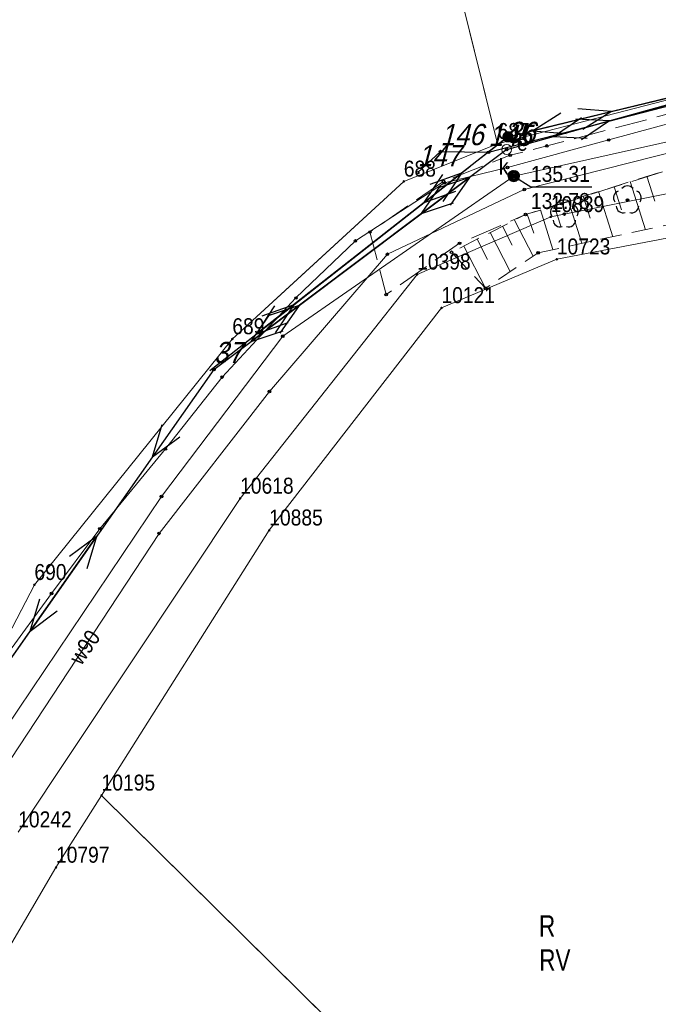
# Model space of a CAD drawing. Header units: metres. Extents: x 5548743 to 5556416, y 5707500 to 5714000.
# Tile 9 of 244: x 5551368 to 5551413, y 5711307 to 5711376. Entities that reach past the tile are written whole.
import ezdxf
from ezdxf.enums import TextEntityAlignment as Align

# ---------------------------------------------------------------- set-up
doc = ezdxf.new("R2010")
doc.units = ezdxf.units.M
for name, pattern in [('1.5_0.75', [2.25, 1.5, -0.75]), ('2.25_0.75', [3, 2.25, -0.75]), ('219-1000', [0]), ('suep_nn_1000', [0])]:
    doc.linetypes.add(name, pattern=pattern)
doc.layers.get('0').update_dxf_attribs({"color": 2, "lineweight": 5})
doc.styles.get("Standard").update_dxf_attribs({"font": 'Working1250', "width": 0.75})
doc.linetypes.add('902-1000', pattern='A,5,0,[1,ksztalty.shx,S=1,R=0,X=0,Y=0],5', length=10)

# ---------------------------------------------------------------- blocks, each defined once
blk = doc.blocks.new('203')
at = {"linetype": 'Continuous', "lineweight": 0}
h = blk.add_hatch(color=0, dxfattribs=at)
edge = h.paths.add_edge_path()
edge.add_arc((0, 0), 0.09, 0, 360)
blk = doc.blocks.new('SUEP1')
at = {"color": 0, "linetype": 'Continuous'}
for p, q in [((7.5, 0), (5.25, 0.75)), ((22.5, 0), (20.25, 0.75)), ((0, 0), (7.5, 0)), ((7.5, 0), (5.25, -0.75)), ((7.5, 0), (22.5, 0)), ((22.5, 0), (20.25, -0.75))]:
    blk.add_line(p, q, dxfattribs=at)
blk = doc.blocks.new('US15')
at = {"color": 0, "linetype": 'Continuous', "lineweight": 13}
blk.add_circle((0, 0), 0.35, dxfattribs=at)
blk = doc.blocks.new('OP021')
at = {"linetype": 'Continuous', "lineweight": 13}
h = blk.add_hatch(color=0, dxfattribs=at)
edge = h.paths.add_edge_path()
edge.add_arc((0, 0), 0.1, 0, 360)
at = {"color": 0, "linetype": 'Continuous', "lineweight": -3}
for centre, start, end in [((0, 0.5), 38.316, 141.684), ((-0.476, 0.154), 110.388, 213.756), ((0.476, 0.154), 326.244, 69.612), ((-0.294, -0.404), 182.272, 285.64), ((0.294, -0.404), 254.36, 357.728), ((0.294, -0.404), 254.36, 357.728)]:
    blk.add_arc(centre, 0.5, start, end, dxfattribs=at)
blk = doc.blocks.new('US22')
at = {"color": 0, "linetype": 'Continuous', "lineweight": 0}
blk.add_circle((0, 0), 0.4, dxfattribs=at)
blk = doc.blocks.new('PW01')
at = {"linetype": 'Continuous', "lineweight": 13}
h = blk.add_hatch(color=0, dxfattribs=at)
edge = h.paths.add_edge_path()
edge.add_arc((0, 0), 0.18, 0, 360)
blk = doc.blocks.new('PIKIETAW1891')
at = {"color": 0}
blk.add_circle((0, 0), 0.09, dxfattribs=at)
blk = doc.blocks.new('US25')
at = {"linetype": 'Continuous', "lineweight": 13}
h = blk.add_hatch(color=0, dxfattribs=at)
edge = h.paths.add_edge_path()
edge.add_arc((0, 0), 0.4, 0, 360)

msp = doc.modelspace()

# ---------------------------------------------------------------- linework, layer by layer
at = {"layer": '000 Inne (niezydentyfikowane)', "color": 7, "linetype": 'CONTINUOUS', "lineweight": 18, "flags": 128}
for points in [[(5551412.5, 5711365.16), (5551413.05, 5711363.41)], [(5551411.33, 5711364.79), (5551412.4, 5711361.4)], [(5551409.09, 5711364.08), (5551410.09, 5711360.9)], [(5551410.19, 5711364.43), (5551410.71, 5711362.79)], [(5551405.97, 5711363.1), (5551406.43, 5711361.66)], [(5551406.98, 5711363.42), (5551407.92, 5711360.44)], [(5551408.02, 5711363.75), (5551408.5, 5711362.21)], [(5551404.06, 5711362.5), (5551404.55, 5711361.16)], [(5551405, 5711362.8), (5551405.88, 5711360)], [(5551403.19, 5711362.08), (5551404.49, 5711359.53)], [(5551401.47, 5711361.2), (5551402.87, 5711358.45)], [(5551402.34, 5711361.64), (5551403.02, 5711360.32)], [(5551400.56, 5711360.73), (5551401.29, 5711359.3)], [(5551399.62, 5711360.25), (5551401.14, 5711357.29)]]:
    msp.add_lwpolyline(points, dxfattribs=at)
at = {"layer": '217-kontur klasyfikacyjny', "color": 3, "linetype": 'CONTINUOUS', "lineweight": 18, "flags": 128}
for points in [[(5551399.03, 5711379.38), (5551401.99, 5711367.45)], [(5551401.99, 5711367.45), (5551416.5, 5711371.21)], [(5551415.5, 5711361.11), (5551406.16, 5711359.32)], [(5551406.16, 5711359.32), (5551398.04, 5711355.89)], [(5551398.04, 5711355.89), (5551385.92, 5711340.23)], [(5551385.92, 5711340.23), (5551374.12, 5711321.56)], [(5551374.12, 5711321.56), (5551423.52, 5711272.69)]]:
    msp.add_lwpolyline(points, dxfattribs=at)
at = {"layer": '218-kontur użytku gruntowego', "color": 3, "linetype": 'CONTINUOUS', "lineweight": 18, "flags": 128}
for points in [[(5551399.03, 5711379.38), (5551401.99, 5711367.45)], [(5551401.99, 5711367.45), (5551416.5, 5711371.21)], [(5551416.5, 5711371.21), (5551401.99, 5711367.45)], [(5551401.99, 5711367.45), (5551395.39, 5711364.8)], [(5551430.27, 5711367.18), (5551405.73, 5711362.3)], [(5551405.73, 5711362.3), (5551430.27, 5711367.18)], [(5551395.39, 5711364.8), (5551389.31, 5711359.2)], [(5551405.73, 5711362.3), (5551396.33, 5711358.25)], [(5551396.33, 5711358.25), (5551405.73, 5711362.3)], [(5551406.16, 5711359.32), (5551415.5, 5711361.11)], [(5551415.5, 5711361.11), (5551406.16, 5711359.32)], [(5551389.31, 5711359.2), (5551383.32, 5711353.7)], [(5551398.04, 5711355.89), (5551406.16, 5711359.32)], [(5551406.16, 5711359.32), (5551398.04, 5711355.89)], [(5551396.33, 5711358.25), (5551383.87, 5711342.47)], [(5551383.87, 5711342.47), (5551396.33, 5711358.25)], [(5551385.92, 5711340.23), (5551398.04, 5711355.89)], [(5551398.04, 5711355.89), (5551385.92, 5711340.23)], [(5551383.32, 5711353.7), (5551369.39, 5711336.39)], [(5551383.87, 5711342.47), (5551368.25, 5711318.97)], [(5551368.25, 5711318.97), (5551383.87, 5711342.47)], [(5551374.12, 5711321.56), (5551385.92, 5711340.23)], [(5551385.92, 5711340.23), (5551374.12, 5711321.56)], [(5551369.39, 5711336.39), (5551355, 5711308.69)], [(5551370.91, 5711316.48), (5551374.12, 5711321.56)], [(5551374.12, 5711321.56), (5551423.52, 5711272.69)], [(5551345.79, 5711273.5), (5551370.91, 5711316.48)]]:
    msp.add_lwpolyline(points, dxfattribs=at)
at = {"layer": '219-działka ewidencyjna', "color": 7, "linetype": '219-1000', "lineweight": 18, "flags": 128}
for points in [[(5551394.68, 5711396.89), (5551401.99, 5711367.45)], [(5551416.5, 5711371.21), (5551401.99, 5711367.45)], [(5551401.99, 5711367.45), (5551395.39, 5711364.8)], [(5551430.27, 5711367.18), (5551405.73, 5711362.3)], [(5551395.39, 5711364.8), (5551383.32, 5711353.7)], [(5551430.49, 5711363.98), (5551406.16, 5711359.32)], [(5551405.73, 5711362.3), (5551396.33, 5711358.25)], [(5551406.16, 5711359.32), (5551398.04, 5711355.89)], [(5551396.33, 5711358.25), (5551383.87, 5711342.47)], [(5551398.04, 5711355.89), (5551385.92, 5711340.23)], [(5551383.32, 5711353.7), (5551369.39, 5711336.39)], [(5551383.87, 5711342.47), (5551368.25, 5711318.97)], [(5551385.92, 5711340.23), (5551374.12, 5711321.56)], [(5551369.39, 5711336.39), (5551340.04, 5711279.92)], [(5551374.12, 5711321.56), (5551370.91, 5711316.48)], [(5551374.12, 5711321.56), (5551432.51, 5711263.81)], [(5551370.91, 5711316.48), (5551345.79, 5711273.5)]]:
    msp.add_lwpolyline(points, dxfattribs=at)
at = {"layer": 'jezdnia', "color": 7, "linetype": '2.25_0.75', "lineweight": 18, "flags": 128}
msp.add_lwpolyline([(5551426.97, 5711372.97), (5551405.45, 5711367.3), (5551402.88, 5711366.64), (5551398.18, 5711364.8), (5551393.01, 5711361.24), (5551394.15, 5711356.83), (5551399.31, 5711360.44), (5551403.96, 5711362.47), (5551406.49, 5711363.23), (5551427.74, 5711369.97)], close=True, dxfattribs=at)
at = {"layer": 'ogrodzenie trwałe', "color": 7, "linetype": '902-1000', "lineweight": 25, "flags": 128}
msp.add_lwpolyline([(5551396.37, 5711365.42), (5551397.97, 5711366.9), (5551401.35, 5711366.85), (5551425.22, 5711373)], dxfattribs=at)
at = {"layer": 'przewód elektroenergetyczny niskiego napięcia', "color": 1, "linetype": 'suep_nn_1000', "lineweight": 18, "flags": 128}
for points in [[(5551427.6, 5711374), (5551402.63, 5711367.05)], [(5551402.63, 5711367.05), (5551382.02, 5711351.55)], [(5551382.02, 5711351.55), (5551360.83, 5711321.37)]]:
    msp.add_lwpolyline(points, dxfattribs=at)
at = {"layer": 'przewód elektroenergetyczny niskiego napięcia - ob. projektowany', "color": 1, "linetype": '2.25_0.75', "lineweight": 18, "flags": 128}
for points in [[(5551402.72, 5711367.94), (5551426.3, 5711373.7)], [(5551426.3, 5711373.7), (5551402.72, 5711367.94)], [(5551381.74, 5711351.49), (5551402.72, 5711367.94)]]:
    msp.add_lwpolyline(points, dxfattribs=at)
at = {"layer": 'przewód kanalizacyjny', "color": 34, "linetype": 'CONTINUOUS', "lineweight": 18, "flags": 128}
msp.add_lwpolyline([(5551510.51, 5711380.54), (5551466.43, 5711372.73), (5551435.75, 5711372.47), (5551403.13, 5711365.18), (5551386.87, 5711353.9), (5551378.34, 5711342.61), (5551360.02, 5711315.37), (5551349.39, 5711293.3), (5551337.48, 5711270.98), (5551317.06, 5711241.17), (5551292.4, 5711207.7), (5551269.9, 5711177.23), (5551246.92, 5711144.84), (5551236.63, 5711132.92), (5551229.14, 5711126.06), (5551187.02, 5711069.24), (5551140.65, 5711040.02), (5551092.92, 5711013.04)], dxfattribs=at)
at = {"layer": 'przewód telekomunikacyjny podziemny', "color": 30, "linetype": 'CONTINUOUS', "lineweight": 18, "flags": 128}
msp.add_lwpolyline([(5551367.39, 5711331.37), (5551370.6, 5711335.78), (5551373.99, 5711340.34), (5551378.61, 5711345.96), (5551382.6, 5711351.02), (5551387.8, 5711356.59), (5551391.98, 5711360.61), (5551398.25, 5711364.69), (5551402.69, 5711365.78), (5551409.81, 5711367.72), (5551417.78, 5711369.88), (5551423.97, 5711371.19), (5551427.7, 5711369.1), (5551430.84, 5711368.84), (5551433.57, 5711369.08), (5551440.7, 5711368.08), (5551440.78, 5711371.02), (5551441.51, 5711378.91)], dxfattribs=at)
at = {"layer": 'przewód wodociągowy', "color": 5, "linetype": 'CONTINUOUS', "lineweight": 18, "flags": 128}
msp.add_lwpolyline([(5551297.99, 5711212.43), (5551302.08, 5711217.17), (5551325.99, 5711251.29), (5551340.88, 5711273.78), (5551347.58, 5711286.63), (5551356.72, 5711305.6), (5551364.26, 5711318.88), (5551378.16, 5711340.01), (5551385.93, 5711350), (5551394.23, 5711359.67), (5551403.87, 5711364.23), (5551418.78, 5711368.01), (5551428.42, 5711370.15), (5551428.83, 5711370.13), (5551431.66, 5711368.4), (5551434.87, 5711366.27), (5551452.61, 5711366.89), (5551464.63, 5711366.54), (5551474.72, 5711366.54), (5551484.79, 5711367.64)], dxfattribs=at)
at = {"layer": 'rzedna-Atr2', "color": 7, "flags": 128}
msp.add_lwpolyline([(5551403.13, 5711365.18), (5551404.34, 5711364.42), (5551408.623, 5711364.42)], dxfattribs=at)
at = {"layer": 'skarpa nieumocniona', "color": 7, "linetype": '1.5_0.75', "lineweight": 18, "flags": 128}
msp.add_lwpolyline([(5551404.84, 5711359.77), (5551416.17, 5711362.22), (5551415.77, 5711363.38), (5551424.65, 5711366.02), (5551427.54, 5711366.85), (5551428.6, 5711364.36), (5551432.82, 5711365.81), (5551448.34, 5711368.29), (5551450.16, 5711368.5), (5551450.73, 5711370.7), (5551439.74, 5711369.7), (5551420.9, 5711367.8), (5551403.96, 5711362.47), (5551398.75, 5711359.81), (5551401.14, 5711357.28)], close=True, dxfattribs=at)
msp.add_lwpolyline([(5551404.84, 5711359.77), (5551416.17, 5711362.22), (5551415.77, 5711363.38), (5551424.65, 5711366.02), (5551427.54, 5711366.85), (5551428.6, 5711364.36), (5551432.82, 5711365.81), (5551448.34, 5711368.29), (5551450.16, 5711368.5), (5551450.73, 5711370.7), (5551439.74, 5711369.7), (5551420.9, 5711367.8), (5551403.96, 5711362.47), (5551398.75, 5711359.81), (5551401.14, 5711357.28)], close=True, dxfattribs=at)
at = {"layer": 'studnia kanalizacyjna', "color": 34, "linetype": 'CONTINUOUS', "lineweight": 18, "flags": 128}
msp.add_lwpolyline([(5551403.43, 5711365.19), (5551403.42, 5711365.13), (5551403.4, 5711365.07), (5551403.37, 5711365.01), (5551403.33, 5711364.97), (5551403.28, 5711364.93), (5551403.22, 5711364.89), (5551403.16, 5711364.88), (5551403.1, 5711364.88), (5551403.04, 5711364.89), (5551402.98, 5711364.92), (5551402.93, 5711364.96), (5551402.89, 5711365), (5551402.86, 5711365.06), (5551402.84, 5711365.12), (5551402.83, 5711365.18), (5551402.83, 5711365.24), (5551402.85, 5711365.3), (5551402.88, 5711365.36), (5551402.92, 5711365.4), (5551402.97, 5711365.44), (5551403.03, 5711365.47), (5551403.09, 5711365.48), (5551403.15, 5711365.48), (5551403.21, 5711365.47), (5551403.27, 5711365.45), (5551403.32, 5711365.41), (5551403.36, 5711365.37), (5551403.39, 5711365.31), (5551403.41, 5711365.25)], close=True, dxfattribs=at)

# ---------------------------------------------------------------- block references
at = {"layer": '203-punkt graniczny', "color": 7, "linetype": 'CONTINUOUS', "lineweight": 18}
for p in [(5551401.99, 5711367.45), (5551395.39, 5711364.8), (5551405.73, 5711362.3), (5551406.16, 5711359.32), (5551396.33, 5711358.25), (5551398.04, 5711355.89), (5551383.32, 5711353.7), (5551383.87, 5711342.47), (5551385.92, 5711340.23), (5551369.39, 5711336.39), (5551374.12, 5711321.56), (5551370.91, 5711316.48)]:
    msp.add_blockref('203', p, dxfattribs=at)
at = {"layer": 'drzewo liściaste', "color": 94, "linetype": 'CONTINUOUS', "lineweight": 18}
for p in [(5551411.13, 5711363.49), (5551406.69, 5711362.5)]:
    msp.add_blockref('OP021', p, dxfattribs=at)
at = {"layer": 'elektroenergetyczne urządzenie techniczne - ob. projektowany', "color": 1, "linetype": 'CONTINUOUS', "lineweight": 18, "rotation": 1.63}
msp.add_blockref('US25', (5551402.72, 5711367.94), dxfattribs=at)
at = {"layer": 'przewód elektroenergetyczny niskiego napięcia', "color": 1, "linetype": 'CONTINUOUS', "lineweight": 18}
for p, rotation in [((5551427.6, 5711374), 195.554), ((5551402.63, 5711367.05), 15.554), ((5551402.63, 5711367.05), 216.945), ((5551382.02, 5711351.55), 36.945), ((5551382.02, 5711351.55), 234.927), ((5551360.83, 5711321.37), 54.927)]:
    msp.add_blockref('SUEP1', p, dxfattribs=dict(at, rotation=rotation))
at = {"layer": 'przewód elektroenergetyczny niskiego napięcia - ob. projektowany', "color": 1, "linetype": 'CONTINUOUS', "lineweight": 18}
for p, rotation in [((5551426.3, 5711373.7), 193.727), ((5551402.72, 5711367.94), 13.727), ((5551402.72, 5711367.94), 218.099), ((5551381.74, 5711351.49), 38.099)]:
    msp.add_blockref('SUEP1', p, dxfattribs=dict(at, rotation=rotation))
at = {"layer": 'Punkt roboczy BDOT GESUT K1', "color": 6, "linetype": 'CONTINUOUS', "lineweight": 18}
for p in [(5551405.45, 5711367.3), (5551409.81, 5711367.72), (5551397.97, 5711366.9), (5551401.35, 5711366.85), (5551402.63, 5711367.05), (5551402.63, 5711367.05), (5551402.88, 5711366.64), (5551402.69, 5711365.78), (5551396.37, 5711365.42), (5551402.83, 5711365.24), (5551402.83, 5711365.18), (5551402.84, 5711365.12), (5551402.85, 5711365.3), (5551402.88, 5711365.36), (5551402.92, 5711365.4), (5551402.97, 5711365.44), (5551403.03, 5711365.47), (5551403.09, 5711365.48), (5551403.13, 5711365.18), (5551403.13, 5711365.18), (5551403.15, 5711365.48), (5551403.21, 5711365.47), (5551403.27, 5711365.45), (5551403.32, 5711365.41), (5551403.36, 5711365.37), (5551403.39, 5711365.31), (5551403.4, 5711365.07), (5551403.41, 5711365.25), (5551403.42, 5711365.13), (5551403.43, 5711365.19), (5551398.18, 5711364.8), (5551398.25, 5711364.69), (5551402.86, 5711365.06), (5551402.89, 5711365), (5551402.93, 5711364.96), (5551402.98, 5711364.92), (5551403.04, 5711364.89), (5551403.1, 5711364.88), (5551403.16, 5711364.88), (5551403.22, 5711364.89), (5551403.28, 5711364.93), (5551403.33, 5711364.97), (5551403.37, 5711365.01), (5551403.87, 5711364.23), (5551406.49, 5711363.23), (5551411.13, 5711363.49), (5551403.96, 5711362.47), (5551403.96, 5711362.47), (5551406.69, 5711362.5), (5551393.01, 5711361.24), (5551391.98, 5711360.61), (5551399.31, 5711360.44), (5551394.23, 5711359.67), (5551398.75, 5711359.81), (5551404.84, 5711359.77), (5551394.15, 5711356.83), (5551401.14, 5711357.28), (5551387.8, 5711356.59), (5551386.87, 5711353.9), (5551382.02, 5711351.55), (5551382.6, 5711351.02), (5551385.93, 5711350), (5551378.61, 5711345.96), (5551378.34, 5711342.61), (5551373.99, 5711340.34), (5551378.16, 5711340.01), (5551370.6, 5711335.78)]:
    msp.add_blockref('PIKIETAW1891', p, dxfattribs=at)
at = {"layer": 'rzedna', "color": 34, "linetype": 'CONTINUOUS', "lineweight": 18}
msp.add_blockref('PW01', (5551403.13, 5711365.18), dxfattribs=at)
at = {"layer": 'słup przewodów napowietrznych', "color": 7, "linetype": 'CONTINUOUS', "lineweight": 18}
msp.add_blockref('US15', (5551402.63, 5711367.05), dxfattribs=at)
at = {"layer": 'właz do komory lub kanału - okrągły', "color": 7, "linetype": 'CONTINUOUS', "lineweight": 18}
msp.add_blockref('US22', (5551403.13, 5711365.18), dxfattribs=at)

# ---------------------------------------------------------------- texts
at = {"layer": '203-punkt graniczny-Atr103', "color": 7, "width": 0.9}
for s, p in [('687', (5551401.99, 5711367.45)), ('687', (5551401.99, 5711367.45)), ('688', (5551395.39, 5711364.8)), ('688', (5551395.39, 5711364.8)), ('10839', (5551405.73, 5711362.3)), ('10839', (5551405.73, 5711362.3)), ('10723', (5551406.16, 5711359.32)), ('10723', (5551406.16, 5711359.32)), ('10398', (5551396.33, 5711358.25)), ('10398', (5551396.33, 5711358.25)), ('10121', (5551398.04, 5711355.89)), ('10121', (5551398.04, 5711355.89)), ('689', (5551383.32, 5711353.7)), ('689', (5551383.32, 5711353.7)), ('10618', (5551383.87, 5711342.47)), ('10618', (5551383.87, 5711342.47)), ('10885', (5551385.92, 5711340.23)), ('10885', (5551385.92, 5711340.23)), ('690', (5551369.39, 5711336.39)), ('690', (5551369.39, 5711336.39)), ('10195', (5551374.12, 5711321.56)), ('10195', (5551374.12, 5711321.56)), ('10242', (5551368.25, 5711318.97)), ('10242', (5551368.25, 5711318.97)), ('10797', (5551370.91, 5711316.48)), ('10797', (5551370.91, 5711316.48))]:
    msp.add_text(s, height=1.125, dxfattribs=at).set_placement(p, align=Align.BOTTOM_LEFT)
at = {"layer": '209-oznaczenie konturu klasyfikacyjnego', "color": 3, "linetype": 'CONTINUOUS', "lineweight": 18, "width": 0.79}
msp.add_text('RV', height=1.5, dxfattribs=at).set_placement((5551404.92, 5711310.72), align=Align.TOP_LEFT)
at = {"layer": '210-oznaczenie konturu użytku gruntowego', "color": 3, "linetype": 'CONTINUOUS', "lineweight": 18, "width": 0.79}
msp.add_text('R', height=1.5, dxfattribs=at).set_placement((5551404.9, 5711311.62))
at = {"layer": 'elektroenergetyczne urządzenie techniczne - ob. projektowany-Atr17', "color": 1, "width": 0.9}
msp.add_text('e', height=1.125, rotation=1.262, dxfattribs=at).set_placement((5551403.36, 5711366.95))
at = {"layer": 'przewód wodociągowy-Atr1', "color": 5, "width": 0.9}
msp.add_text('w90', height=1.125, rotation=55.355, dxfattribs=at).set_placement((5551372.22, 5711330.97), align=Align.MIDDLE_LEFT)
at = {"layer": 'Punkt roboczy BDOT GESUT K1-Atr103', "color": 6, "oblique": 15, "width": 0.9}
for s, p in [('146', (5551397.97, 5711366.9)), ('145', (5551401.35, 5711366.85)), ('36', (5551402.63, 5711367.05)), ('36', (5551402.63, 5711367.05)), ('147', (5551396.37, 5711365.42)), ('37', (5551382.02, 5711351.55))]:
    msp.add_text(s, height=1.5, dxfattribs=at).set_placement(p, align=Align.BOTTOM_LEFT)
at = {"layer": 'rzedna-Atr2', "color": 34, "width": 0.9}
msp.add_text('135.31', height=1.125, dxfattribs=at).set_placement((5551404.34, 5711364.431), align=Align.BOTTOM_LEFT)
at = {"layer": 'rzedna-Atr3', "color": 34, "width": 0.9}
msp.add_text('132.78', height=1.125, dxfattribs=at).set_placement((5551404.34, 5711362.519), align=Align.BOTTOM_LEFT)
at = {"layer": 'właz do komory lub kanału - okrągły-Atr17', "color": 7, "width": 0.9}
msp.add_text('k', height=1.125, dxfattribs=at).set_placement((5551402.08, 5711365.27))

doc.saveas('drawing.dxf')
